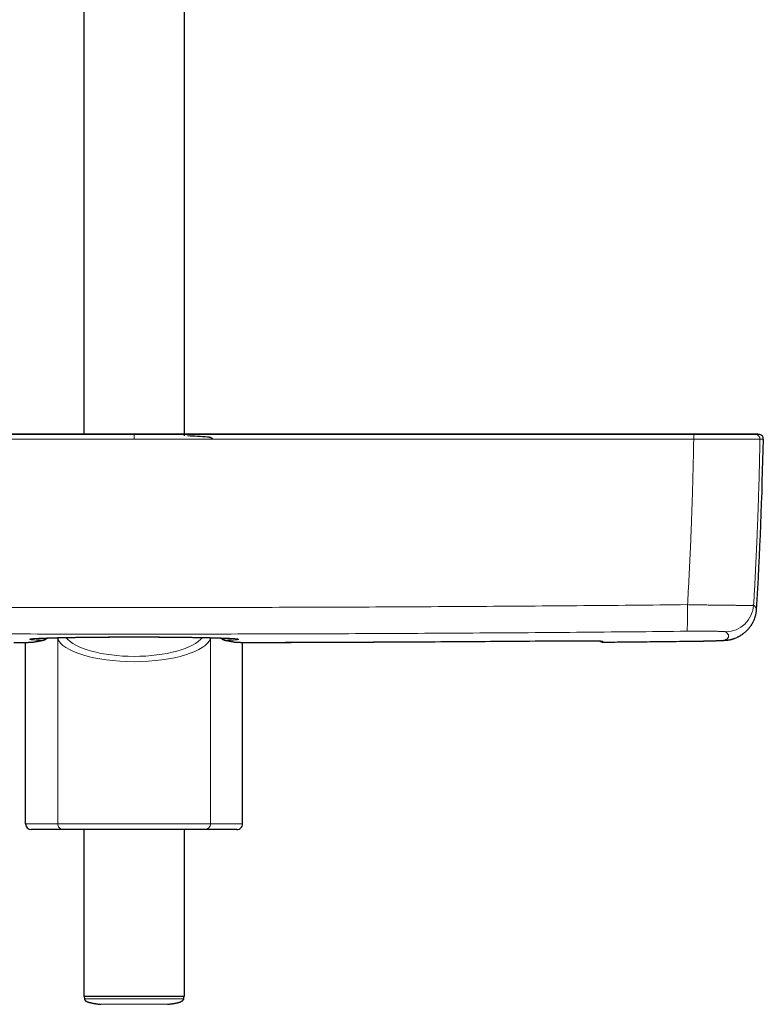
# Model space of a CAD drawing. Header units: millimetres. Extents: x 8 to 971, y 12 to 977.
# Tile 10 of 196: x 355 to 487, y 214 to 388. Entities that reach past the tile are written whole.
import ezdxf

# ---------------------------------------------------------------- set-up
doc = ezdxf.new("R2010")
doc.units = ezdxf.units.MM

msp = doc.modelspace()

# ---------------------------------------------------------------- linework, layer by layer
at = {"color": 7, "linetype": 'Continuous', "lineweight": 30}
for p, q in [((366.65, 574.81), (366.65, 314.32)), ((384.45, 314.32), (384.45, 574.81)), ((384.45, 314.01), (384.45, 314.22)), ((389.33, 313.6), (389.21, 313.61)), ((356.38, 245.48), (356.38, 277.54)), ((357.8, 277.59), (357.78, 277.59)), ((393.29, 277.59), (393.32, 277.59)), ((394.72, 245.48), (394.72, 277.54)), ((363.05, 244.48), (357.39, 244.48)), ((388.05, 244.48), (363.05, 244.48)), ((366.65, 244.48), (366.65, 214.98)), ((384.45, 214.98), (384.45, 244.48)), ((393.71, 244.48), (388.05, 244.48)), ((384.45, 214.98), (366.65, 214.98)), ((366.75, 214.98), (366.76, 214.59)), ((384.34, 214.59), (384.35, 214.98))]:
    msp.add_line(p, q, dxfattribs=at)
at = {"color": 252, "linetype": 'Continuous', "lineweight": 0}
for p, q in [((375.55, 314.32), (375.55, 314.23)), ((375.55, 313.43), (375.55, 314.03)), ((474.45, 313.43), (474.44, 313.43)), ((486.14, 313.43), (486.14, 313.43)), ((362.05, 278.27), (362.02, 278.36)), ((389.07, 278.36), (389.05, 278.27)), ((362.05, 245.48), (362.05, 278.27)), ((389.05, 245.48), (389.05, 278.27)), ((396.82, 277.53), (396.82, 277.53)), ((450.55, 277.82), (450.55, 277.82)), ((458.4, 277.58), (458.4, 277.58)), ((458.4, 277.58), (458.4, 277.58)), ((473.16, 277.74), (473.16, 277.73)), ((356.38, 245.48), (362.05, 245.48)), ((362.05, 245.48), (389.05, 245.48)), ((389.05, 245.48), (394.72, 245.48))]:
    msp.add_line(p, q, dxfattribs=at)
at = {"color": 252, "linetype": 'Continuous', "lineweight": 0, "flags": 128}
for points in [[(362.05, 278.27), (362.06, 278.35), (362.06, 278.36)], [(389.05, 278.27), (389.04, 278.35), (389.04, 278.36)], [(357.78, 277.59), (357.73, 277.58), (357.65, 277.58)], [(359.32, 277.89), (359.4, 277.9), (359.46, 277.91)], [(391.78, 277.89), (391.7, 277.9), (391.63, 277.91)], [(393.32, 277.59), (393.37, 277.58), (393.45, 277.58)]]:
    msp.add_lwpolyline(points, dxfattribs=at)
at = {"color": 7, "linetype": 'Continuous', "lineweight": 30, "flags": 128}
msp.add_lwpolyline([(482.24, 278.5), (482.26, 278.51), (482.27, 278.51)], dxfattribs=at)
at = {"color": 7, "linetype": 'Continuous', "lineweight": 30}
for centre, radius, start, end in [((384.98, 313.51), 0.5, 87.289, 90), ((375.55, 114.23), 200, 86.2752, 87.289), ((-213.14, 326.25), 700, 356.48295, 358.95106), ((485.94, 313.45), 0.8, 358.9516, 77.5863), ((458.39, 278.38), 0.8, 228.6089, 270.5273)]:
    msp.add_arc(centre, radius, start, end, dxfattribs=at)
at = {"color": 252, "linetype": 'Continuous', "lineweight": 0}
for centre, radius, start, end in [((461.49, 313.59), 12.95, 359.3297, 2.852), ((461.95, 313.58), 12.5, 359.3175, 2.9661), ((485.34, 313.45), 0.8, 358.938, 77.5295), ((485.34, 313.45), 0.8, 358.9401, 77.5301), ((420.66, 282.58), 52.71, 356.6535, 1.7618), ((480.03, 284.4), 5, 270.7248, 356.5007), ((479.93, 282.92), 4.99, 270.6262, 297.5336), ((458.39, 278.38), 0.8, 228.6393, 270.5248), ((458.4, 278.54), 0.802, 255.301, 270.5093), ((363.05, 245.48), 0.997, 179.8298, 269.8321), ((388.05, 245.48), 0.997, 270.1679, 0.1702)]:
    msp.add_arc(centre, radius, start, end, dxfattribs=at)
for centre, major_axis, ratio, start_param, end_param in [((375.55, 279.71), (12.58, 0), 0.369079, 3.428468, 5.996307), ((375.55, 278.77), (13.58, 0), 0.341894, 3.250238, 6.17454)]:
    msp.add_ellipse(centre, major_axis=major_axis, ratio=ratio, start_param=start_param, end_param=end_param, dxfattribs=at)
at = {"color": 7, "linetype": 'Continuous', "lineweight": 30}
for centre, start_param, end_param in [((357.39, 245.48), 0, 1.570796), ((393.71, 245.48), 1.570796, 3.141593)]:
    msp.add_ellipse(centre, major_axis=(-1.01, 0), ratio=0.994104, start_param=start_param, end_param=end_param, dxfattribs=at)
at = {"color": 252, "linetype": 'Continuous', "lineweight": 0}
for points, knots in [([(276.66, 313.43), (279.3, 313.43), (284.6, 313.43), (292.55, 313.43), (299.98, 313.43), (306.89, 313.43), (313.29, 313.43), (319.69, 313.43), (326.09, 313.43), (333.21, 313.43), (341.03, 313.43), (349.56, 313.43), (358.16, 313.43), (366.82, 313.43), (372.64, 313.43), (375.55, 313.43)], [0, 0, 0, 0, 0.080356, 0.160711, 0.241067, 0.305787, 0.370508, 0.435229, 0.49995, 0.56467, 0.650965, 0.737259, 0.823553, 0.911777, 1, 1, 1, 1]), ([(375.55, 314.23), (372.64, 314.23), (366.82, 314.23), (358.16, 314.23), (349.57, 314.23), (341.03, 314.23), (333.21, 314.23), (326.1, 314.23), (319.7, 314.23), (313.3, 314.23), (306.9, 314.23), (299.99, 314.23), (292.56, 314.23), (284.62, 314.23), (279.32, 314.23), (276.67, 314.23)], [0, 0, 0, 0, 0.088223, 0.176447, 0.262741, 0.349035, 0.43533, 0.50005, 0.564771, 0.629492, 0.694213, 0.758933, 0.839289, 0.919644, 1, 1, 1, 1]), ([(375.55, 314.03), (375.55, 314.06), (375.55, 314.12), (375.55, 314.17), (375.55, 314.21), (375.55, 314.22), (375.55, 314.23)], [0, 0, 0, 0, 0.294751, 0.597181, 0.797404, 1, 1, 1, 1]), ([(375.55, 314.23), (378.46, 314.23), (384.27, 314.23), (392.93, 314.23), (401.53, 314.23), (410.06, 314.23), (417.89, 314.23), (425, 314.23), (431.4, 314.23), (437.8, 314.23), (444.19, 314.23), (451.11, 314.23), (458.54, 314.23), (466.48, 314.23), (471.78, 314.23), (474.43, 314.23)], [0, 0, 0, 0, 0.088223, 0.176447, 0.262741, 0.349035, 0.43533, 0.50005, 0.564771, 0.629492, 0.694213, 0.758933, 0.839289, 0.919644, 1, 1, 1, 1]), ([(474.44, 313.43), (471.79, 313.43), (466.5, 313.43), (458.55, 313.43), (451.12, 313.43), (444.2, 313.43), (437.8, 313.43), (431.4, 313.43), (425, 313.43), (417.89, 313.43), (410.07, 313.43), (401.53, 313.43), (392.94, 313.43), (384.27, 313.43), (378.46, 313.43), (375.55, 313.43)], [0, 0, 0, 0, 0.080356, 0.160711, 0.241067, 0.305787, 0.370508, 0.435229, 0.49995, 0.56467, 0.650965, 0.737259, 0.823553, 0.911777, 1, 1, 1, 1]), ([(473.35, 284.2), (473.41, 285.29), (473.53, 287.47), (473.7, 290.75), (473.85, 294.03), (473.98, 297.11), (474.09, 300), (474.18, 302.68), (474.26, 305.37), (474.33, 308.06), (474.39, 310.75), (474.42, 312.54), (474.44, 313.43)], [0, 0, 0, 0, 0.112232, 0.224466, 0.336717, 0.448968, 0.540796, 0.632623, 0.72445, 0.8163, 0.908151, 1, 1, 1, 1]), ([(474.44, 314.23), (474.43, 314.25), (474.43, 314.29), (474.42, 314.32), (474.42, 314.32), (474.41, 314.32)], [0, 0, 0, 0, 0.347786, 0.697509, 1, 1, 1, 1]), ([(474.43, 314.23), (474.43, 314.23), (474.43, 314.23), (474.44, 314.23), (474.44, 314.23)], [0, 0, 0, 0, 0.993954, 1, 1, 1, 1]), ([(474.44, 314.23), (474.44, 314.23), (474.62, 314.23), (475, 314.23), (475.56, 314.23), (476.12, 314.23), (476.67, 314.23), (477.19, 314.23), (477.67, 314.23), (478.12, 314.23), (478.55, 314.23), (478.99, 314.23), (479.42, 314.23), (479.85, 314.23), (480.26, 314.23), (480.67, 314.23), (481.06, 314.23), (481.43, 314.23), (481.8, 314.23), (482.16, 314.23), (482.53, 314.23), (482.88, 314.23), (483.22, 314.23), (483.54, 314.23), (483.84, 314.23), (484.1, 314.23), (484.33, 314.23), (484.53, 314.23), (484.71, 314.23), (484.88, 314.23), (485.03, 314.23), (485.16, 314.23), (485.28, 314.23), (485.37, 314.23), (485.44, 314.23), (485.49, 314.23), (485.51, 314.23), (485.51, 314.23), (485.51, 314.23)], [0, 0, 0, 0, 0.000003, 0.032791, 0.065638, 0.098506, 0.131354, 0.164142, 0.191621, 0.219125, 0.246629, 0.274109, 0.302385, 0.330687, 0.358989, 0.387266, 0.415388, 0.443536, 0.471684, 0.499806, 0.531357, 0.56298, 0.59464, 0.626299, 0.657922, 0.689473, 0.716981, 0.744513, 0.772045, 0.799554, 0.82786, 0.856193, 0.884525, 0.912831, 0.941881, 0.970946, 0.999997, 1, 1, 1, 1]), ([(486.14, 313.43), (486.13, 313.43), (486.12, 313.43), (486.06, 313.43), (485.99, 313.43), (485.89, 313.43), (485.78, 313.43), (485.65, 313.43), (485.49, 313.43), (485.31, 313.43), (485.12, 313.43), (484.9, 313.43), (484.65, 313.43), (484.37, 313.43), (484.06, 313.43), (483.72, 313.43), (483.37, 313.43), (482.99, 313.43), (482.61, 313.43), (482.22, 313.43), (481.84, 313.43), (481.44, 313.43), (481.03, 313.43), (480.61, 313.43), (480.19, 313.43), (479.75, 313.43), (479.3, 313.43), (478.84, 313.43), (478.36, 313.43), (477.88, 313.43), (477.36, 313.43), (476.81, 313.43), (476.23, 313.43), (475.64, 313.43), (475.05, 313.43), (474.65, 313.43), (474.45, 313.43)], [0, 0, 0, 0, 0.029054, 0.058123, 0.087177, 0.114683, 0.142213, 0.169743, 0.19725, 0.225555, 0.253885, 0.282216, 0.310521, 0.342072, 0.373696, 0.405356, 0.437016, 0.46864, 0.500191, 0.528314, 0.556461, 0.584609, 0.612731, 0.640211, 0.667715, 0.695219, 0.722699, 0.750976, 0.779278, 0.80758, 0.835856, 0.868645, 0.901494, 0.934363, 0.967212, 1, 1, 1, 1]), ([(485.51, 314.23), (485.41, 314.25), (485.19, 314.29), (484.9, 314.32), (484.72, 314.32), (484.65, 314.32)], [0, 0, 0, 0, 0.377648, 0.757402, 1, 1, 1, 1]), ([(486.14, 313.43), (486.13, 312.54), (486.09, 310.75), (486.03, 308.06), (485.96, 305.37), (485.87, 302.68), (485.78, 300), (485.67, 297.1), (485.54, 294.01), (485.38, 290.7), (485.22, 287.4), (485.09, 285.2), (485.03, 284.1)], [0, 0, 0, 0, 0.0915132, 0.1830278, 0.2745414, 0.3660787, 0.457616, 0.5491526, 0.6618543, 0.7745574, 0.8872788, 1, 1, 1, 1]), ([(485.51, 314.23), (485.51, 314.23), (485.51, 314.23), (485.52, 314.23), (485.52, 314.23)], [0, 0, 0, 0, 0.005944, 1, 1, 1, 1]), ([(485.52, 314.23), (485.55, 314.23), (485.63, 314.23), (485.74, 314.23), (485.85, 314.23), (485.94, 314.23), (486.01, 314.23), (486.06, 314.23), (486.09, 314.23), (486.11, 314.23), (486.11, 314.23), (486.11, 314.23)], [0, 0, 0, 0, 0.081348, 0.205002, 0.328657, 0.452311, 0.575985, 0.69966, 0.823335, 0.916073, 1, 1, 1, 1]), ([(486.74, 313.43), (486.74, 313.43), (486.74, 313.43), (486.72, 313.43), (486.68, 313.43), (486.62, 313.43), (486.54, 313.43), (486.43, 313.43), (486.3, 313.43), (486.19, 313.43), (486.14, 313.43)], [0, 0, 0, 0, 0.08393, 0.176669, 0.313876, 0.451085, 0.588293, 0.725528, 0.862764, 1, 1, 1, 1]), ([(277.75, 284.2), (281.01, 284.16), (287.52, 284.1), (297.3, 284.01), (307.07, 283.94), (316.85, 283.87), (326.63, 283.82), (336.4, 283.77), (346.18, 283.74), (355.96, 283.71), (365.73, 283.7), (375.51, 283.69), (385.29, 283.7), (395.06, 283.71), (404.84, 283.74), (414.62, 283.77), (424.4, 283.82), (434.18, 283.87), (443.98, 283.94), (453.77, 284.01), (463.56, 284.1), (470.08, 284.16), (473.35, 284.2)], [0, 0, 0, 0, 0.04998, 0.099959, 0.149939, 0.199919, 0.249899, 0.299878, 0.349858, 0.399838, 0.449818, 0.499798, 0.549777, 0.599757, 0.649737, 0.699717, 0.749696, 0.799757, 0.849818, 0.899879, 0.949939, 1, 1, 1, 1]), ([(473.35, 284.2), (473.51, 284.19), (473.84, 284.19), (474.34, 284.18), (474.83, 284.17), (475.32, 284.16), (475.8, 284.16), (476.28, 284.15), (476.76, 284.14), (477.23, 284.13), (477.7, 284.13), (478.17, 284.12), (478.62, 284.12), (479.06, 284.11), (479.49, 284.11), (479.91, 284.1), (480.31, 284.1), (480.7, 284.09), (481.08, 284.09), (481.46, 284.09), (481.81, 284.08), (482.15, 284.08), (482.47, 284.08), (482.77, 284.08), (483.05, 284.07), (483.32, 284.07), (483.57, 284.07), (483.81, 284.07), (484.03, 284.07), (484.22, 284.07), (484.39, 284.08), (484.54, 284.08), (484.68, 284.08), (484.79, 284.08), (484.88, 284.08), (484.95, 284.09), (485, 284.09), (485.02, 284.09), (485.03, 284.1)], [0, 0, 0, 0, 0.02734, 0.054704, 0.082067, 0.109408, 0.136746, 0.164108, 0.19147, 0.218809, 0.246933, 0.275084, 0.303234, 0.331358, 0.358763, 0.386191, 0.41362, 0.441025, 0.469223, 0.497447, 0.52567, 0.553868, 0.581357, 0.60887, 0.636383, 0.663872, 0.69216, 0.720475, 0.748789, 0.777078, 0.804534, 0.832013, 0.859493, 0.886949, 0.915199, 0.943475, 0.97175, 1, 1, 1, 1]), ([(485.03, 284.1), (485.07, 284.06), (485.16, 283.98), (485.28, 283.87), (485.37, 283.76), (485.44, 283.66), (485.5, 283.55), (485.53, 283.45), (485.54, 283.37), (485.54, 283.32), (485.53, 283.31)], [0, 0, 0, 0, 0.134278, 0.268557, 0.402837, 0.537117, 0.671394, 0.805672, 0.939951, 1, 1, 1, 1]), ([(473.28, 279.5), (470.03, 279.47), (463.51, 279.4), (453.75, 279.32), (443.98, 279.24), (434.21, 279.18), (424.44, 279.12), (414.67, 279.08), (404.9, 279.04), (395.13, 279.02), (385.36, 279), (375.59, 279), (365.82, 279), (356.05, 279.02), (346.28, 279.04), (336.51, 279.08), (326.73, 279.12), (316.95, 279.18), (307.17, 279.24), (297.38, 279.32), (287.6, 279.4), (281.08, 279.47), (277.82, 279.5)], [0, 0, 0, 0, 0.0499796, 0.0999595, 0.1499395, 0.1999193, 0.2498989, 0.2998786, 0.3498584, 0.3998384, 0.4498183, 0.4997979, 0.5497775, 0.5997574, 0.6497373, 0.6997172, 0.7496968, 0.7997573, 0.849818, 0.8998788, 0.9499395, 1, 1, 1, 1]), ([(359.32, 277.89), (359.22, 277.9), (359.04, 277.9), (358.77, 277.92), (358.53, 277.93), (358.3, 277.94), (358.09, 277.96), (357.9, 277.97), (357.73, 277.98), (357.57, 278), (357.44, 278.01), (357.33, 278.02), (357.24, 278.04), (357.17, 278.05), (357.12, 278.06), (357.1, 278.08), (357.09, 278.09), (357.11, 278.11), (357.14, 278.12), (357.2, 278.13), (357.28, 278.15), (357.38, 278.16), (357.5, 278.17), (357.64, 278.19), (357.8, 278.2), (357.98, 278.21), (358.18, 278.23), (358.4, 278.24), (358.64, 278.25), (358.9, 278.27), (359.18, 278.28), (359.48, 278.29), (359.8, 278.3), (360.13, 278.31), (360.48, 278.33), (360.84, 278.34), (361.22, 278.35), (361.62, 278.36), (362.04, 278.37), (362.48, 278.38), (362.93, 278.39), (363.4, 278.4), (363.88, 278.41), (364.39, 278.42), (364.91, 278.42), (365.45, 278.43), (366, 278.44), (366.56, 278.45), (367.15, 278.45), (367.75, 278.46), (368.36, 278.47), (368.98, 278.47), (369.64, 278.48), (370.32, 278.48), (371.04, 278.49), (371.77, 278.49), (372.46, 278.49), (373.11, 278.5), (373.71, 278.5), (374.32, 278.5), (374.94, 278.5), (375.41, 278.5), (375.87, 278.5), (376.34, 278.5), (376.96, 278.5), (377.57, 278.5), (378.18, 278.49), (378.79, 278.49), (379.4, 278.49), (380.02, 278.49), (380.63, 278.48), (381.23, 278.48), (381.82, 278.47), (382.4, 278.47), (382.97, 278.46), (383.52, 278.46), (384.07, 278.45), (384.62, 278.45), (385.16, 278.44), (385.69, 278.43), (386.21, 278.42), (386.72, 278.42), (387.21, 278.41), (387.68, 278.4), (388.14, 278.39), (388.58, 278.38), (389.01, 278.37), (389.43, 278.36), (389.83, 278.35), (390.22, 278.34), (390.6, 278.33), (390.95, 278.31), (391.29, 278.3), (391.6, 278.29), (391.9, 278.28), (392.17, 278.27), (392.43, 278.25), (392.67, 278.24), (392.9, 278.23), (393.1, 278.22), (393.29, 278.2), (393.45, 278.19), (393.59, 278.17), (393.71, 278.16), (393.81, 278.15), (393.89, 278.13), (393.95, 278.12), (393.99, 278.11), (394, 278.09), (394, 278.08), (393.98, 278.06), (393.93, 278.05), (393.86, 278.04), (393.76, 278.02), (393.64, 278.01), (393.5, 277.99), (393.33, 277.98), (393.14, 277.96), (392.92, 277.95), (392.67, 277.93), (392.4, 277.92), (392.1, 277.91), (391.89, 277.9), (391.78, 277.89)], [0, 0, 0, 0, 0.007868, 0.01591, 0.023958, 0.032009, 0.040057, 0.048099, 0.056374, 0.064656, 0.072941, 0.081223, 0.089498, 0.097541, 0.105591, 0.113643, 0.121693, 0.129737, 0.138013, 0.146297, 0.154584, 0.162868, 0.171144, 0.179188, 0.187239, 0.195291, 0.203342, 0.211385, 0.219663, 0.227947, 0.236234, 0.244519, 0.252796, 0.260839, 0.268889, 0.27694, 0.28499, 0.293033, 0.30131, 0.309593, 0.31788, 0.326164, 0.33444, 0.34293, 0.351427, 0.359927, 0.368424, 0.376914, 0.38568, 0.394455, 0.403232, 0.412007, 0.420773, 0.430539, 0.440312, 0.450086, 0.459851, 0.467877, 0.475908, 0.483943, 0.491975, 0.5, 0.502379, 0.510417, 0.518461, 0.526508, 0.534553, 0.542591, 0.550863, 0.559141, 0.567422, 0.575701, 0.583972, 0.592007, 0.600048, 0.608092, 0.616133, 0.624168, 0.632436, 0.640711, 0.648988, 0.657263, 0.665531, 0.673573, 0.681621, 0.689672, 0.69772, 0.705762, 0.714037, 0.722319, 0.730604, 0.738887, 0.747162, 0.755203, 0.763252, 0.771302, 0.779351, 0.787392, 0.795667, 0.80395, 0.812234, 0.820517, 0.828792, 0.836835, 0.844884, 0.852936, 0.860986, 0.869029, 0.877305, 0.885589, 0.893875, 0.902158, 0.910435, 0.919231, 0.928036, 0.936843, 0.945648, 0.954444, 0.963549, 0.972663, 0.981781, 0.990895, 1, 1, 1, 1]), ([(360.02, 278.3), (360.01, 278.3), (359.95, 278.23), (359.84, 278.14), (359.69, 278.04), (359.57, 277.97), (359.44, 277.92), (359.36, 277.9), (359.32, 277.89)], [0, 0, 0, 0, 0.034174, 0.274632, 0.455959, 0.637367, 0.818733, 1, 1, 1, 1]), ([(391.08, 278.3), (391.09, 278.3), (391.15, 278.23), (391.26, 278.14), (391.4, 278.04), (391.53, 277.97), (391.66, 277.92), (391.74, 277.9), (391.78, 277.89)], [0, 0, 0, 0, 0.034175, 0.274633, 0.45596, 0.637368, 0.818733, 1, 1, 1, 1]), ([(480.1, 279.4), (480.09, 279.4), (480.08, 279.41), (480.03, 279.42), (479.96, 279.43), (479.87, 279.44), (479.76, 279.45), (479.63, 279.45), (479.48, 279.46), (479.31, 279.47), (479.11, 279.47), (478.9, 279.48), (478.67, 279.49), (478.43, 279.49), (478.16, 279.5), (477.88, 279.5), (477.59, 279.5), (477.28, 279.51), (476.96, 279.51), (476.63, 279.51), (476.28, 279.51), (475.93, 279.51), (475.56, 279.51), (475.19, 279.51), (474.82, 279.51), (474.44, 279.51), (474.05, 279.51), (473.67, 279.5), (473.41, 279.5), (473.28, 279.5)], [0, 0, 0, 0, 0.0370886, 0.0742944, 0.1115587, 0.1488232, 0.1860277, 0.2231153, 0.2602108, 0.2974241, 0.3346969, 0.3719693, 0.4091813, 0.4462762, 0.4832393, 0.5203196, 0.557459, 0.5945982, 0.6316781, 0.668641, 0.7055263, 0.742527, 0.7795876, 0.8166477, 0.8536488, 0.8905344, 0.9270133, 0.9635208, 1, 1, 1, 1]), ([(479.99, 277.93), (480.04, 277.96), (480.14, 278.02), (480.27, 278.1), (480.37, 278.19), (480.46, 278.28), (480.53, 278.37), (480.57, 278.46), (480.6, 278.56), (480.61, 278.66), (480.6, 278.76), (480.56, 278.86), (480.51, 278.96), (480.44, 279.07), (480.35, 279.18), (480.23, 279.29), (480.14, 279.36), (480.1, 279.4)], [0, 0, 0, 0, 0.066621, 0.133243, 0.199866, 0.266488, 0.333109, 0.399731, 0.466353, 0.532975, 0.599597, 0.666219, 0.732974, 0.799731, 0.866488, 0.933244, 1, 1, 1, 1]), ([(357.65, 277.58), (357.64, 277.58), (357.62, 277.57), (357.55, 277.57), (357.46, 277.56), (357.35, 277.56), (357.22, 277.55), (357.07, 277.55), (356.9, 277.55), (356.71, 277.54), (356.5, 277.54), (356.27, 277.54), (356.03, 277.53), (355.78, 277.53), (355.52, 277.53), (355.26, 277.53), (354.99, 277.53), (354.73, 277.53), (354.5, 277.53), (354.35, 277.53), (354.28, 277.53)], [0, 0, 0, 0, 0.057176, 0.114554, 0.171935, 0.229114, 0.286297, 0.343683, 0.401079, 0.458274, 0.515781, 0.573506, 0.631248, 0.688778, 0.744974, 0.801351, 0.85772, 0.913904, 0.956953, 1, 1, 1, 1]), ([(359.32, 277.89), (359.18, 277.87), (358.91, 277.82), (358.5, 277.74), (358.08, 277.66), (357.79, 277.61), (357.65, 277.58)], [0, 0, 0, 0, 0.22788, 0.455764, 0.727879, 1, 1, 1, 1]), ([(391.78, 277.89), (391.91, 277.87), (392.18, 277.82), (392.6, 277.74), (393.02, 277.66), (393.3, 277.61), (393.45, 277.58)], [0, 0, 0, 0, 0.22788, 0.455764, 0.727879, 1, 1, 1, 1]), ([(393.45, 277.58), (393.46, 277.58), (393.48, 277.57), (393.55, 277.57), (393.63, 277.56), (393.74, 277.56), (393.88, 277.55), (394.03, 277.55), (394.2, 277.55), (394.39, 277.54), (394.6, 277.54), (394.82, 277.54), (395.07, 277.53), (395.32, 277.53), (395.57, 277.53), (395.84, 277.53), (396.11, 277.53), (396.37, 277.53), (396.6, 277.53), (396.74, 277.53), (396.82, 277.53)], [0, 0, 0, 0, 0.057176, 0.114554, 0.171935, 0.229114, 0.286297, 0.343683, 0.401079, 0.458274, 0.515781, 0.573506, 0.631248, 0.688778, 0.744974, 0.801351, 0.85772, 0.913904, 0.956953, 1, 1, 1, 1]), ([(396.82, 277.53), (400.44, 277.54), (407.68, 277.56), (419.19, 277.61), (431.35, 277.67), (442.01, 277.75), (448.42, 277.8), (450.55, 277.82)], [0, 0, 0, 0, 0.202212, 0.404423, 0.642654, 0.880885, 1, 1, 1, 1]), ([(450.55, 277.82), (450.69, 277.82), (450.98, 277.82), (451.42, 277.82), (451.85, 277.83), (452.28, 277.83), (452.71, 277.83), (453.13, 277.83), (453.54, 277.83), (453.95, 277.83), (454.34, 277.83), (454.72, 277.83), (455.09, 277.83), (455.44, 277.83), (455.78, 277.82), (456.1, 277.82), (456.4, 277.82), (456.69, 277.81), (456.95, 277.81), (457.2, 277.8), (457.42, 277.8), (457.63, 277.79), (457.81, 277.79), (457.97, 277.78), (458.1, 277.77), (458.21, 277.77), (458.3, 277.76), (458.36, 277.75), (458.4, 277.75), (458.4, 277.74), (458.4, 277.74)], [0, 0, 0, 0, 0.035307, 0.070669, 0.10603, 0.141336, 0.17701, 0.212797, 0.24864, 0.284485, 0.320272, 0.355946, 0.391638, 0.427443, 0.463305, 0.499167, 0.534972, 0.570664, 0.606337, 0.642123, 0.677966, 0.713809, 0.749595, 0.785269, 0.820963, 0.85677, 0.892634, 0.928498, 0.964306, 1, 1, 1, 1]), ([(458.4, 277.58), (460.86, 277.61), (465.78, 277.65), (470.7, 277.71), (473.16, 277.74)], [0, 0, 0, 0, 0.499999, 1, 1, 1, 1]), ([(458.4, 277.74), (458.4, 277.72), (458.4, 277.68), (458.4, 277.63), (458.4, 277.6), (458.4, 277.58)], [0, 0, 0, 0, 0.367479, 0.734957, 1, 1, 1, 1]), ([(473.16, 277.74), (473.29, 277.74), (473.55, 277.74), (473.94, 277.75), (474.33, 277.75), (474.72, 277.76), (475.1, 277.76), (475.47, 277.77), (475.84, 277.78), (476.19, 277.78), (476.54, 277.79), (476.87, 277.8), (477.2, 277.8), (477.5, 277.81), (477.8, 277.82), (478.08, 277.83), (478.34, 277.84), (478.59, 277.84), (478.81, 277.85), (479.02, 277.86), (479.21, 277.87), (479.38, 277.88), (479.54, 277.89), (479.67, 277.89), (479.77, 277.9), (479.86, 277.91), (479.93, 277.92), (479.97, 277.92), (479.98, 277.93), (479.99, 277.93)], [0, 0, 0, 0, 0.037178, 0.074473, 0.111828, 0.149182, 0.186477, 0.223654, 0.260836, 0.298136, 0.335496, 0.372856, 0.410155, 0.447337, 0.484431, 0.521642, 0.558914, 0.596185, 0.633396, 0.67049, 0.707505, 0.744638, 0.78183, 0.819023, 0.856155, 0.893171, 0.928772, 0.964399, 1, 1, 1, 1]), ([(366.76, 214.59), (366.76, 214.59), (366.71, 214.59), (366.9, 214.59), (367.37, 214.59), (368.2, 214.59), (369.3, 214.59), (370.64, 214.59), (372.17, 214.59), (373.83, 214.59), (375.55, 214.59), (377.28, 214.59), (378.94, 214.59), (380.46, 214.59), (381.8, 214.59), (382.9, 214.59), (383.72, 214.59), (384.24, 214.59), (384.3, 214.59), (384.33, 214.59)], [0, 0, 0, 0, 0.000126, 0.062626, 0.125126, 0.187626, 0.250126, 0.312626, 0.375126, 0.437626, 0.500126, 0.562626, 0.625126, 0.687626, 0.750126, 0.812626, 0.875126, 0.937626, 1, 1, 1, 1]), ([(381.45, 213.6), (381.44, 213.6), (381.42, 213.6), (381.27, 213.6), (381.02, 213.6), (380.68, 213.6), (380.25, 213.6), (379.74, 213.6), (379.15, 213.6), (378.51, 213.6), (377.82, 213.6), (377.08, 213.6), (376.32, 213.6), (375.55, 213.6), (374.78, 213.6), (374.02, 213.6), (373.29, 213.6), (372.59, 213.6), (371.95, 213.6), (371.36, 213.6), (370.85, 213.6), (370.42, 213.6), (370.08, 213.6), (369.83, 213.6), (369.69, 213.6), (369.63, 213.6), (369.65, 213.6), (369.65, 213.6)], [0, 0, 0, 0, 0.041586, 0.083253, 0.124921, 0.166588, 0.208256, 0.249923, 0.291591, 0.333258, 0.374926, 0.416593, 0.458261, 0.499928, 0.541596, 0.583263, 0.62493, 0.666598, 0.708265, 0.749933, 0.7916, 0.833268, 0.874935, 0.916603, 0.95827, 0.999938, 1, 1, 1, 1])]:
    msp.add_open_spline(points, degree=3, knots=knots, dxfattribs=at)
at = {"color": 7, "linetype": 'Continuous', "lineweight": 30}
for points, knots in [([(375.55, 314.32), (375.05, 314.32), (374.06, 314.32), (372.59, 314.32), (371.14, 314.32), (369.72, 314.32), (368.31, 314.32), (366.94, 314.32), (365.58, 314.32), (364.23, 314.32), (362.88, 314.32), (361.54, 314.32), (360.22, 314.32), (358.93, 314.32), (357.66, 314.32), (356.42, 314.32), (355.21, 314.32), (354.02, 314.32), (352.86, 314.32), (351.72, 314.32), (350.61, 314.32), (349.55, 314.32), (348.53, 314.32), (347.55, 314.32), (346.6, 314.32), (345.67, 314.32), (344.74, 314.32), (343.82, 314.32), (342.91, 314.32), (342.03, 314.32), (341.17, 314.32), (340.33, 314.32), (339.54, 314.32), (338.79, 314.32), (338.07, 314.32), (337.38, 314.32), (336.71, 314.32), (336.1, 314.32), (335.54, 314.32), (335.03, 314.32), (334.54, 314.32), (334.07, 314.32), (333.61, 314.32), (333.12, 314.32), (332.6, 314.32), (332.02, 314.32), (331.42, 314.32), (330.8, 314.32), (330.14, 314.32), (329.45, 314.32), (328.75, 314.32), (328.01, 314.32), (327.26, 314.32), (326.48, 314.32), (325.67, 314.32), (324.83, 314.32), (323.95, 314.32), (323.03, 314.32), (322.09, 314.32), (321.12, 314.32), (320.12, 314.32), (319.1, 314.32), (318.05, 314.32), (316.98, 314.32), (315.88, 314.32), (314.76, 314.32), (313.61, 314.32), (312.45, 314.32), (311.3, 314.32), (310.14, 314.32), (308.96, 314.32), (307.76, 314.32), (306.5, 314.32), (305.2, 314.32), (303.85, 314.32), (302.47, 314.32), (301.07, 314.32), (299.64, 314.32), (298.22, 314.32), (296.79, 314.32), (295.37, 314.32), (293.93, 314.32), (292.47, 314.32), (290.98, 314.32), (289.47, 314.32), (287.94, 314.32), (286.38, 314.32), (284.8, 314.32), (283.21, 314.32), (281.6, 314.32), (279.98, 314.32), (278.34, 314.32), (277.24, 314.32), (276.68, 314.32)], [0, 0, 0, 0, 0.0151264, 0.0300147, 0.044665, 0.0590772, 0.0732513, 0.0871874, 0.1008854, 0.1143455, 0.1281911, 0.1417756, 0.1550988, 0.1681607, 0.1809615, 0.1935011, 0.2057794, 0.2177965, 0.2295524, 0.2410472, 0.2522807, 0.263253, 0.2733591, 0.283233, 0.2928748, 0.3022843, 0.3114617, 0.3209415, 0.3301602, 0.3391176, 0.347814, 0.3562491, 0.364423, 0.3718907, 0.3791262, 0.3861295, 0.3929006, 0.3994396, 0.4047114, 0.4098219, 0.4147712, 0.4195593, 0.4241862, 0.4287604, 0.4343531, 0.4401707, 0.4462131, 0.4524805, 0.4591762, 0.4661109, 0.4732846, 0.4806972, 0.4883487, 0.4962392, 0.5043687, 0.512737, 0.5217602, 0.5310456, 0.5405933, 0.5504032, 0.5604754, 0.5708098, 0.5814065, 0.5922654, 0.6033866, 0.61477, 0.6264157, 0.6383237, 0.6497914, 0.6614923, 0.6734262, 0.6855934, 0.6979938, 0.7114004, 0.7250693, 0.7390006, 0.7531941, 0.7676499, 0.782368, 0.7964853, 0.8108358, 0.8254195, 0.8402364, 0.8552865, 0.8705699, 0.8860864, 0.9018361, 0.9178191, 0.9340353, 0.950189, 0.9665676, 0.9831713, 1, 1, 1, 1]), ([(474.42, 314.32), (473.92, 314.32), (472.93, 314.32), (471.46, 314.32), (470.01, 314.32), (468.58, 314.32), (467.18, 314.32), (465.8, 314.32), (464.45, 314.32), (463.1, 314.32), (461.75, 314.32), (460.41, 314.32), (459.09, 314.32), (457.8, 314.32), (456.54, 314.32), (455.3, 314.32), (454.08, 314.32), (452.89, 314.32), (451.73, 314.32), (450.6, 314.32), (449.48, 314.32), (448.42, 314.32), (447.4, 314.32), (446.42, 314.32), (445.47, 314.32), (444.54, 314.32), (443.62, 314.32), (442.7, 314.32), (441.79, 314.32), (440.9, 314.32), (440.04, 314.32), (439.21, 314.32), (438.41, 314.32), (437.66, 314.32), (436.94, 314.32), (436.25, 314.32), (435.58, 314.32), (434.97, 314.32), (434.41, 314.32), (433.91, 314.32), (433.42, 314.32), (432.94, 314.32), (432.48, 314.32), (432, 314.32), (431.47, 314.32), (430.89, 314.32), (430.3, 314.32), (429.67, 314.32), (429.01, 314.32), (428.33, 314.32), (427.62, 314.32), (426.89, 314.32), (426.13, 314.32), (425.35, 314.32), (424.55, 314.32), (423.7, 314.32), (422.83, 314.32), (421.91, 314.32), (420.96, 314.32), (419.99, 314.32), (419, 314.32), (417.98, 314.32), (416.93, 314.32), (415.85, 314.32), (414.76, 314.32), (413.63, 314.32), (412.48, 314.32), (411.32, 314.32), (410.17, 314.32), (409.01, 314.32), (407.83, 314.32), (406.63, 314.32), (405.38, 314.32), (404.08, 314.32), (402.72, 314.32), (401.35, 314.32), (399.94, 314.32), (398.51, 314.32), (397.09, 314.32), (395.66, 314.32), (394.24, 314.32), (392.8, 314.32), (391.34, 314.32), (389.85, 314.32), (388.34, 314.32), (386.8, 314.32), (385.25, 314.32), (383.67, 314.32), (382.07, 314.32), (380.47, 314.32), (378.85, 314.32), (377.21, 314.32), (376.1, 314.32), (375.55, 314.32)], [0, 0, 0, 0, 0.015126, 0.030015, 0.044665, 0.059077, 0.073251, 0.087187, 0.100885, 0.114345, 0.128191, 0.141776, 0.155099, 0.168161, 0.180962, 0.193501, 0.205779, 0.217797, 0.229552, 0.241047, 0.252281, 0.263253, 0.273359, 0.283233, 0.292875, 0.302284, 0.311462, 0.320942, 0.33016, 0.339118, 0.347814, 0.356249, 0.364423, 0.371891, 0.379126, 0.38613, 0.392901, 0.39944, 0.404711, 0.409822, 0.414771, 0.419559, 0.424186, 0.42876, 0.434353, 0.440171, 0.446213, 0.45248, 0.459176, 0.466111, 0.473285, 0.480697, 0.488349, 0.496239, 0.504369, 0.512737, 0.52176, 0.531046, 0.540593, 0.550403, 0.560475, 0.57081, 0.581406, 0.592265, 0.603387, 0.61477, 0.626416, 0.638324, 0.649791, 0.661492, 0.673426, 0.685593, 0.697994, 0.7114, 0.725069, 0.739001, 0.753194, 0.76765, 0.782368, 0.796485, 0.810836, 0.82542, 0.840236, 0.855287, 0.87057, 0.886086, 0.901836, 0.917819, 0.934035, 0.950189, 0.966568, 0.983171, 1, 1, 1, 1]), ([(389.49, 313.42), (389.47, 313.44), (389.43, 313.47), (389.35, 313.53), (389.26, 313.58), (389.17, 313.63), (389.08, 313.68), (388.98, 313.72), (388.88, 313.75), (388.78, 313.78), (388.68, 313.8), (388.6, 313.81), (388.55, 313.81), (388.54, 313.81)], [0, 0, 0, 0, 0.0864073, 0.1902443, 0.3003696, 0.4052304, 0.5056582, 0.6025445, 0.6966439, 0.788592, 0.8789299, 0.9681147, 1, 1, 1, 1]), ([(484.65, 314.32), (484.65, 314.32), (484.63, 314.32), (484.58, 314.32), (484.5, 314.32), (484.41, 314.32), (484.29, 314.32), (484.14, 314.32), (483.97, 314.32), (483.79, 314.32), (483.59, 314.32), (483.39, 314.32), (483.17, 314.32), (482.93, 314.32), (482.68, 314.32), (482.41, 314.32), (482.14, 314.32), (481.85, 314.32), (481.54, 314.32), (481.22, 314.32), (480.89, 314.32), (480.54, 314.32), (480.18, 314.32), (479.81, 314.32), (479.44, 314.32), (479.06, 314.32), (478.67, 314.32), (478.27, 314.32), (477.86, 314.32), (477.44, 314.32), (477.01, 314.32), (476.58, 314.32), (476.15, 314.32), (475.72, 314.32), (475.29, 314.32), (474.86, 314.32), (474.56, 314.32), (474.42, 314.32)], [0, 0, 0, 0, 0.032212, 0.063749, 0.094816, 0.125624, 0.156384, 0.187308, 0.218605, 0.250476, 0.278868, 0.306642, 0.334317, 0.362415, 0.391079, 0.418426, 0.445315, 0.472366, 0.500198, 0.528649, 0.556459, 0.584138, 0.612198, 0.640789, 0.668098, 0.694994, 0.722095, 0.750022, 0.778534, 0.806312, 0.833916, 0.861903, 0.890461, 0.91778, 0.944728, 0.971927, 1, 1, 1, 1]), ([(485.04, 314.32), (485.04, 314.32), (485.04, 314.32), (485.03, 314.32), (485.03, 314.32), (485.02, 314.32), (485.01, 314.32), (485, 314.32), (484.99, 314.32), (484.98, 314.32), (484.97, 314.32), (484.95, 314.32), (484.94, 314.32), (484.92, 314.32), (484.91, 314.32), (484.89, 314.32), (484.87, 314.32), (484.85, 314.32), (484.82, 314.32), (484.8, 314.32), (484.78, 314.32), (484.75, 314.32), (484.72, 314.32), (484.69, 314.32), (484.66, 314.32), (484.64, 314.32), (484.63, 314.32)], [0, 0, 0, 0, 0.000158, 0.02182, 0.04492, 0.069007, 0.094481, 0.121341, 0.149588, 0.185023, 0.222424, 0.26179, 0.303122, 0.346419, 0.391681, 0.438909, 0.488103, 0.539262, 0.592388, 0.647479, 0.704535, 0.760133, 0.817478, 0.87657, 0.937411, 1, 1, 1, 1]), ([(485.23, 314.32), (485.23, 314.32), (485.23, 314.32), (485.23, 314.32), (485.23, 314.32), (485.23, 314.32), (485.22, 314.32), (485.22, 314.32), (485.21, 314.32), (485.21, 314.32), (485.2, 314.32), (485.19, 314.32), (485.18, 314.32), (485.18, 314.32), (485.17, 314.32), (485.16, 314.32), (485.15, 314.32), (485.14, 314.32), (485.13, 314.32), (485.12, 314.32), (485.11, 314.32), (485.1, 314.32), (485.1, 314.32), (485.09, 314.32), (485.08, 314.32), (485.07, 314.32), (485.07, 314.32), (485.06, 314.32), (485.05, 314.32), (485.05, 314.32), (485.04, 314.32), (485.03, 314.32), (485.02, 314.32), (485.02, 314.32), (485.01, 314.32), (485, 314.32), (484.98, 314.32), (484.97, 314.32), (484.95, 314.32), (484.94, 314.32), (484.92, 314.32), (484.9, 314.32), (484.88, 314.32), (484.86, 314.32), (484.84, 314.32), (484.82, 314.32), (484.79, 314.32), (484.77, 314.32), (484.74, 314.32), (484.71, 314.32), (484.68, 314.32), (484.66, 314.32), (484.65, 314.32)], [0, 0, 0, 0, 0.024274, 0.054689, 0.084313, 0.113144, 0.141185, 0.168434, 0.194891, 0.221759, 0.247758, 0.272889, 0.297151, 0.320544, 0.343068, 0.364724, 0.38551, 0.405428, 0.424477, 0.442658, 0.459969, 0.475496, 0.49025, 0.504232, 0.517441, 0.529878, 0.540492, 0.55047, 0.559827, 0.569364, 0.579533, 0.590138, 0.601352, 0.613177, 0.625613, 0.641213, 0.657678, 0.675009, 0.693205, 0.712266, 0.732192, 0.752984, 0.774641, 0.797164, 0.820552, 0.844805, 0.869924, 0.8944, 0.919646, 0.945661, 0.972446, 1, 1, 1, 1]), ([(485.24, 314.32), (485.24, 314.32), (485.24, 314.32), (485.23, 314.32), (485.23, 314.32), (485.23, 314.32), (485.23, 314.32), (485.22, 314.32), (485.22, 314.32), (485.21, 314.32), (485.2, 314.32), (485.19, 314.32), (485.19, 314.32), (485.18, 314.32), (485.17, 314.32), (485.16, 314.32), (485.15, 314.32), (485.14, 314.32), (485.13, 314.32), (485.13, 314.32), (485.13, 314.32)], [0, 0, 0, 0, 0.038192, 0.109737, 0.179468, 0.247384, 0.313486, 0.377772, 0.440244, 0.500901, 0.5625, 0.622107, 0.679722, 0.735346, 0.788978, 0.840618, 0.890266, 0.937923, 0.983587, 1, 1, 1, 1]), ([(486.11, 314.23), (486.06, 314.24), (485.95, 314.26), (485.8, 314.29), (485.68, 314.3), (485.58, 314.31), (485.51, 314.32), (485.48, 314.32), (485.47, 314.32), (485.46, 314.32), (485.44, 314.32), (485.42, 314.32), (485.39, 314.32), (485.36, 314.32), (485.32, 314.32), (485.28, 314.32), (485.25, 314.32), (485.23, 314.32)], [0, 0, 0, 0, 0.129047, 0.246497, 0.343742, 0.420803, 0.478008, 0.489422, 0.495767, 0.503313, 0.522665, 0.548317, 0.603212, 0.675641, 0.765842, 0.873938, 1, 1, 1, 1]), ([(482.27, 278.51), (482.31, 278.54), (482.41, 278.58), (482.55, 278.66), (482.69, 278.75), (482.83, 278.84), (482.97, 278.93), (483.11, 279.03), (483.24, 279.13), (483.38, 279.23), (483.5, 279.34), (483.63, 279.45), (483.75, 279.56), (483.87, 279.67), (483.99, 279.79), (484.1, 279.92), (484.21, 280.04), (484.32, 280.18), (484.43, 280.31), (484.53, 280.45), (484.63, 280.59), (484.72, 280.74), (484.81, 280.89), (484.9, 281.05), (484.98, 281.21), (485.06, 281.38), (485.13, 281.55), (485.2, 281.72), (485.26, 281.9), (485.32, 282.08), (485.37, 282.26), (485.42, 282.45), (485.46, 282.64), (485.49, 282.83), (485.51, 283.02), (485.53, 283.18), (485.53, 283.28), (485.54, 283.31)], [0, 0, 0, 0, 0.042484, 0.083714, 0.123024, 0.164688, 0.204382, 0.242253, 0.278493, 0.313272, 0.346736, 0.379015, 0.410222, 0.440462, 0.469828, 0.498402, 0.526263, 0.553481, 0.58012, 0.606241, 0.631899, 0.657146, 0.68203, 0.706595, 0.730884, 0.754934, 0.77878, 0.802455, 0.825988, 0.849405, 0.872729, 0.89598, 0.919175, 0.942329, 0.965455, 0.988564, 1, 1, 1, 1]), ([(358.24, 278.21), (358.24, 278.21), (358.24, 278.21), (358.25, 278.21), (358.26, 278.21), (358.28, 278.21), (358.31, 278.22), (358.35, 278.22), (358.39, 278.22), (358.44, 278.23), (358.5, 278.23), (358.57, 278.24), (358.64, 278.24), (358.73, 278.24), (358.82, 278.25), (358.92, 278.26), (359.02, 278.26), (359.14, 278.27), (359.26, 278.27), (359.39, 278.28), (359.53, 278.28), (359.67, 278.29), (359.82, 278.3), (359.98, 278.3), (360.15, 278.31), (360.32, 278.31), (360.51, 278.32), (360.69, 278.33), (360.89, 278.33), (361.09, 278.34), (361.29, 278.34), (361.5, 278.35), (361.71, 278.36), (361.94, 278.36), (362.16, 278.37), (362.39, 278.37), (362.63, 278.38), (362.87, 278.38), (363.12, 278.39), (363.38, 278.39), (363.64, 278.4), (363.9, 278.4), (364.17, 278.41), (364.45, 278.41), (364.73, 278.42), (365.01, 278.42), (365.29, 278.43), (365.58, 278.43), (365.88, 278.44), (366.17, 278.44), (366.47, 278.44), (366.77, 278.45), (367.08, 278.45), (367.39, 278.45), (367.7, 278.46), (368.02, 278.46), (368.34, 278.46), (368.66, 278.47), (368.99, 278.47), (369.32, 278.47), (369.66, 278.48), (369.99, 278.48), (370.33, 278.48), (370.67, 278.48), (371.01, 278.48), (371.35, 278.49), (371.69, 278.49), (372.04, 278.49), (372.38, 278.49), (372.72, 278.49), (373.07, 278.49), (373.42, 278.49), (373.77, 278.49), (374.12, 278.5), (374.47, 278.5), (374.82, 278.5), (375.17, 278.5), (375.53, 278.5), (375.88, 278.5), (376.24, 278.5), (376.59, 278.5), (376.94, 278.5), (377.29, 278.49), (377.64, 278.49), (377.99, 278.49), (378.34, 278.49), (378.68, 278.49), (379.03, 278.49), (379.37, 278.49), (379.71, 278.49), (380.05, 278.48), (380.39, 278.48), (380.73, 278.48), (381.07, 278.48), (381.4, 278.48), (381.74, 278.47), (382.07, 278.47), (382.4, 278.47), (382.72, 278.46), (383.04, 278.46), (383.36, 278.46), (383.67, 278.45), (383.99, 278.45), (384.29, 278.45), (384.6, 278.44), (384.9, 278.44), (385.19, 278.44), (385.49, 278.43), (385.78, 278.43), (386.06, 278.42), (386.34, 278.42), (386.62, 278.41), (386.9, 278.41), (387.17, 278.4), (387.44, 278.4), (387.7, 278.39), (387.95, 278.39), (388.2, 278.38), (388.45, 278.38), (388.69, 278.37), (388.92, 278.37), (389.15, 278.36), (389.37, 278.36), (389.58, 278.35), (389.8, 278.34), (390, 278.34), (390.2, 278.33), (390.39, 278.33), (390.58, 278.32), (390.76, 278.31), (390.94, 278.31), (391.11, 278.3), (391.27, 278.3), (391.43, 278.29), (391.57, 278.28), (391.71, 278.28), (391.85, 278.27), (391.97, 278.27), (392.09, 278.26), (392.19, 278.25), (392.29, 278.25), (392.39, 278.24), (392.47, 278.24), (392.55, 278.23), (392.61, 278.23), (392.67, 278.23), (392.73, 278.22), (392.77, 278.22), (392.8, 278.21), (392.83, 278.21), (392.85, 278.21), (392.86, 278.21), (392.86, 278.21), (392.86, 278.21)], [0, 0, 0, 0, 0.002954, 0.007039, 0.011356, 0.015956, 0.020736, 0.025694, 0.030822, 0.036112, 0.041554, 0.047137, 0.052853, 0.058691, 0.06464, 0.070692, 0.07684, 0.083075, 0.089392, 0.095786, 0.102252, 0.108787, 0.115387, 0.122052, 0.128779, 0.135546, 0.142395, 0.149242, 0.15609, 0.162939, 0.169791, 0.176647, 0.183509, 0.190379, 0.197259, 0.204152, 0.211059, 0.217983, 0.224927, 0.231893, 0.238884, 0.245903, 0.252952, 0.260005, 0.267083, 0.274135, 0.281168, 0.288183, 0.295185, 0.302178, 0.309165, 0.316151, 0.323139, 0.330133, 0.337136, 0.344151, 0.351184, 0.358237, 0.365315, 0.372422, 0.379555, 0.386679, 0.393773, 0.400848, 0.407908, 0.414956, 0.421994, 0.429026, 0.436054, 0.443082, 0.450112, 0.457145, 0.464187, 0.471238, 0.478302, 0.485382, 0.492481, 0.499602, 0.506729, 0.513843, 0.520936, 0.528009, 0.535067, 0.542113, 0.549149, 0.556178, 0.563204, 0.570231, 0.577259, 0.584292, 0.591334, 0.598386, 0.605452, 0.612536, 0.61964, 0.626764, 0.633885, 0.640974, 0.648042, 0.655089, 0.662121, 0.66914, 0.676149, 0.683151, 0.690149, 0.697147, 0.704146, 0.711151, 0.718163, 0.725185, 0.732222, 0.739275, 0.746348, 0.753433, 0.760482, 0.767497, 0.774486, 0.781451, 0.788395, 0.79532, 0.802231, 0.809128, 0.816014, 0.822893, 0.829765, 0.836634, 0.843501, 0.850368, 0.857237, 0.864108, 0.870983, 0.877849, 0.8846, 0.891289, 0.897918, 0.904486, 0.910991, 0.91743, 0.923799, 0.930093, 0.936306, 0.942431, 0.94846, 0.954384, 0.960193, 0.965874, 0.971416, 0.976807, 0.982035, 0.987088, 0.991955, 0.996105, 1, 1, 1, 1]), ([(359.46, 277.91), (359.47, 277.91), (359.5, 277.91), (359.55, 277.92), (359.62, 277.95), (359.69, 277.97), (359.75, 278), (359.82, 278.04), (359.88, 278.07), (359.95, 278.12), (360.02, 278.17), (360.08, 278.22), (360.14, 278.27), (360.17, 278.3), (360.18, 278.31)], [0, 0, 0, 0, 0.009926, 0.082925, 0.154277, 0.229124, 0.308171, 0.392423, 0.483063, 0.581515, 0.689474, 0.808962, 0.94233, 1, 1, 1, 1]), ([(390.92, 278.31), (390.94, 278.29), (390.99, 278.24), (391.06, 278.18), (391.13, 278.13), (391.2, 278.08), (391.26, 278.04), (391.33, 278.01), (391.4, 277.98), (391.46, 277.95), (391.53, 277.93), (391.59, 277.91), (391.62, 277.91), (391.63, 277.91)], [0, 0, 0, 0, 0.143928, 0.273261, 0.38868, 0.492673, 0.587345, 0.674425, 0.755343, 0.83127, 0.903181, 0.97189, 1, 1, 1, 1]), ([(473.16, 277.73), (473.21, 277.74), (473.33, 277.74), (473.52, 277.74), (473.75, 277.74), (473.97, 277.74), (474.19, 277.75), (474.4, 277.75), (474.62, 277.75), (474.84, 277.76), (475.05, 277.76), (475.26, 277.76), (475.47, 277.77), (475.68, 277.77), (475.89, 277.78), (476.09, 277.78), (476.29, 277.78), (476.48, 277.79), (476.68, 277.79), (476.87, 277.8), (477.05, 277.8), (477.24, 277.8), (477.42, 277.81), (477.59, 277.81), (477.76, 277.82), (477.93, 277.82), (478.09, 277.83), (478.25, 277.83), (478.41, 277.84), (478.56, 277.84), (478.7, 277.85), (478.85, 277.85), (478.98, 277.86), (479.12, 277.86), (479.25, 277.87), (479.37, 277.87), (479.5, 277.88), (479.62, 277.89), (479.74, 277.89), (479.87, 277.9), (479.99, 277.91), (480.11, 277.92), (480.2, 277.92), (480.29, 277.93), (480.36, 277.94), (480.43, 277.95), (480.49, 277.96), (480.56, 277.96), (480.62, 277.97), (480.69, 277.98), (480.76, 278), (480.83, 278.01), (480.9, 278.02), (480.98, 278.04), (481.07, 278.06), (481.16, 278.08), (481.26, 278.11), (481.36, 278.14), (481.48, 278.17), (481.6, 278.22), (481.73, 278.26), (481.82, 278.3), (481.87, 278.32), (481.88, 278.33)], [0, 0, 0, 0, 0.012105, 0.031094, 0.050114, 0.069144, 0.088159, 0.107134, 0.126052, 0.144959, 0.16378, 0.182729, 0.201771, 0.22087, 0.239988, 0.259079, 0.278105, 0.297034, 0.315901, 0.334871, 0.353946, 0.373106, 0.392326, 0.411586, 0.430866, 0.450145, 0.469398, 0.488534, 0.508022, 0.527563, 0.547185, 0.566924, 0.586823, 0.606929, 0.627306, 0.647896, 0.669286, 0.69123, 0.714085, 0.738505, 0.766001, 0.789196, 0.808558, 0.823527, 0.836075, 0.847111, 0.857046, 0.866189, 0.874774, 0.882993, 0.891006, 0.89896, 0.906943, 0.915082, 0.923504, 0.93233, 0.941675, 0.951644, 0.962314, 0.973727, 0.985872, 0.998678, 1, 1, 1, 1]), ([(354.28, 277.53), (354.33, 277.53), (354.43, 277.53), (354.57, 277.53), (354.71, 277.53), (354.85, 277.53), (355, 277.53), (355.14, 277.53), (355.29, 277.53), (355.44, 277.53), (355.58, 277.53), (355.73, 277.53), (355.86, 277.53), (356, 277.53), (356.13, 277.53), (356.26, 277.54), (356.38, 277.54), (356.5, 277.54), (356.61, 277.54), (356.72, 277.54), (356.83, 277.54), (356.93, 277.55), (357.02, 277.55), (357.11, 277.55), (357.2, 277.55), (357.28, 277.56), (357.36, 277.56), (357.43, 277.56), (357.49, 277.56), (357.55, 277.57), (357.61, 277.57), (357.68, 277.58), (357.74, 277.58), (357.77, 277.59), (357.78, 277.59)], [0, 0, 0, 0, 0.028034, 0.057702, 0.084681, 0.113487, 0.142227, 0.173049, 0.203862, 0.234654, 0.265411, 0.29612, 0.326769, 0.357347, 0.387848, 0.418266, 0.448601, 0.478857, 0.509038, 0.539111, 0.56929, 0.59973, 0.630421, 0.661353, 0.692522, 0.723935, 0.755619, 0.787639, 0.820141, 0.853426, 0.888205, 0.926646, 0.974704, 1, 1, 1, 1]), ([(357.8, 277.59), (357.86, 277.6), (357.99, 277.63), (358.22, 277.67), (358.48, 277.72), (358.76, 277.78), (359.04, 277.83), (359.28, 277.87), (359.42, 277.9), (359.46, 277.91)], [0, 0, 0, 0, 0.1019013, 0.259707, 0.4262738, 0.5929848, 0.7598408, 0.9268231, 1, 1, 1, 1]), ([(391.63, 277.91), (391.64, 277.9), (391.76, 277.88), (391.96, 277.85), (392.25, 277.79), (392.53, 277.74), (392.8, 277.69), (393.05, 277.64), (393.22, 277.61), (393.29, 277.59)], [0, 0, 0, 0, 0.0170792, 0.1842165, 0.3512891, 0.5182942, 0.6852006, 0.8519596, 1, 1, 1, 1]), ([(393.32, 277.59), (393.32, 277.59), (393.34, 277.59), (393.38, 277.58), (393.45, 277.57), (393.51, 277.57), (393.58, 277.57), (393.64, 277.56), (393.71, 277.56), (393.79, 277.56), (393.87, 277.55), (393.95, 277.55), (394.04, 277.55), (394.14, 277.55), (394.24, 277.55), (394.34, 277.54), (394.45, 277.54), (394.57, 277.54), (394.68, 277.54), (394.8, 277.54), (394.93, 277.54), (395.06, 277.53), (395.19, 277.53), (395.33, 277.53), (395.47, 277.53), (395.61, 277.53), (395.76, 277.53), (395.9, 277.53), (396.05, 277.53), (396.21, 277.53), (396.36, 277.53), (396.51, 277.53), (396.66, 277.53), (396.76, 277.53), (396.81, 277.53), (396.82, 277.53)], [0, 0, 0, 0, 0.0112978, 0.0442724, 0.086498, 0.1318442, 0.1651552, 0.197079, 0.2308454, 0.2635953, 0.2957558, 0.3275282, 0.3590042, 0.3902228, 0.4211971, 0.4519271, 0.4824076, 0.5126278, 0.5426325, 0.5726861, 0.6028391, 0.6330977, 0.6634646, 0.6939371, 0.7245101, 0.7551749, 0.7859208, 0.8167353, 0.8476048, 0.8785155, 0.9094571, 0.9392612, 0.9675765, 0.9990984, 1, 1, 1, 1]), ([(396.82, 277.53), (398.65, 277.53), (403.09, 277.54), (410.15, 277.57), (417.99, 277.6), (425.83, 277.64), (433.67, 277.69), (441.51, 277.74), (447.14, 277.79), (450.15, 277.81), (450.55, 277.82)], [0, 0, 0, 0, 0.102222, 0.248132, 0.39406, 0.539988, 0.685916, 0.831844, 0.977772, 1, 1, 1, 1]), ([(450.55, 277.82), (450.6, 277.82), (450.73, 277.82), (450.94, 277.82), (451.17, 277.82), (451.41, 277.82), (451.64, 277.82), (451.86, 277.82), (452.09, 277.83), (452.32, 277.83), (452.54, 277.83), (452.76, 277.83), (452.98, 277.83), (453.2, 277.83), (453.42, 277.83), (453.63, 277.83), (453.84, 277.83), (454.05, 277.83), (454.26, 277.83), (454.46, 277.83), (454.66, 277.83), (454.85, 277.83), (455.04, 277.83), (455.23, 277.83), (455.41, 277.83), (455.59, 277.82), (455.77, 277.82), (455.94, 277.82), (456.1, 277.82), (456.26, 277.82), (456.41, 277.82), (456.56, 277.81), (456.71, 277.81), (456.85, 277.81), (456.98, 277.81), (457.11, 277.81), (457.23, 277.8), (457.34, 277.8), (457.45, 277.8), (457.55, 277.8), (457.65, 277.79), (457.74, 277.79), (457.82, 277.79), (457.9, 277.78), (457.97, 277.78), (458.03, 277.78), (458.08, 277.77), (458.13, 277.77), (458.17, 277.77), (458.19, 277.77), (458.21, 277.76), (458.22, 277.76), (458.23, 277.76), (458.23, 277.76), (458.23, 277.76)], [0, 0, 0, 0, 0.014043, 0.034011, 0.055492, 0.075888, 0.096256, 0.116625, 0.137012, 0.157373, 0.177737, 0.198083, 0.218419, 0.238754, 0.259096, 0.27945, 0.299825, 0.320229, 0.340669, 0.361084, 0.381384, 0.401742, 0.422142, 0.442568, 0.463, 0.483416, 0.503797, 0.524125, 0.544383, 0.564575, 0.584779, 0.605078, 0.625439, 0.645832, 0.666219, 0.686558, 0.706814, 0.726951, 0.746931, 0.766763, 0.786616, 0.80655, 0.826493, 0.846369, 0.866102, 0.885605, 0.904767, 0.923447, 0.941467, 0.958607, 0.972936, 0.985992, 0.997666, 1, 1, 1, 1]), ([(458.4, 277.58), (459.52, 277.59), (462.34, 277.62), (466.86, 277.67), (470.66, 277.71), (472.76, 277.73), (473.16, 277.74)], [0, 0, 0, 0, 0.228081, 0.573048, 0.917914, 1, 1, 1, 1]), ([(366.77, 214.59), (366.77, 214.57), (366.78, 214.53), (366.79, 214.48), (366.81, 214.44), (366.82, 214.4), (366.85, 214.37), (366.87, 214.34), (366.89, 214.32), (366.92, 214.28), (366.96, 214.25), (367.01, 214.21), (367.05, 214.18), (367.09, 214.16), (367.14, 214.13), (367.18, 214.11), (367.23, 214.09), (367.28, 214.07), (367.33, 214.05), (367.39, 214.03), (367.46, 214.01), (367.52, 213.99), (367.59, 213.96), (367.67, 213.94), (367.75, 213.92), (367.83, 213.9), (367.94, 213.87), (368.05, 213.84), (368.19, 213.81), (368.34, 213.79), (368.49, 213.76), (368.64, 213.73), (368.81, 213.71), (368.99, 213.68), (369.19, 213.65), (369.41, 213.63), (369.57, 213.61), (369.65, 213.6)], [0, 0, 0, 0, 0.0157586, 0.0294907, 0.0415155, 0.0519524, 0.0634379, 0.0719923, 0.0775957, 0.0923289, 0.1081027, 0.1257436, 0.145794, 0.168591, 0.1943485, 0.223203, 0.2535129, 0.2815812, 0.3074946, 0.3315455, 0.3540993, 0.3756058, 0.396588, 0.4176126, 0.4392534, 0.4620371, 0.4864333, 0.5221178, 0.5620868, 0.606898, 0.6495068, 0.6962439, 0.7473368, 0.8030086, 0.8634944, 0.929057, 1, 1, 1, 1]), ([(381.45, 213.6), (381.53, 213.61), (381.69, 213.63), (381.91, 213.66), (382.12, 213.68), (382.3, 213.71), (382.47, 213.73), (382.62, 213.76), (382.78, 213.78), (382.93, 213.81), (383.08, 213.84), (383.21, 213.87), (383.33, 213.9), (383.42, 213.93), (383.51, 213.95), (383.58, 213.98), (383.65, 214), (383.71, 214.02), (383.79, 214.05), (383.9, 214.1), (384.01, 214.16), (384.1, 214.22), (384.16, 214.27), (384.19, 214.3), (384.23, 214.34), (384.27, 214.39), (384.3, 214.45), (384.32, 214.51), (384.32, 214.57), (384.33, 214.59)], [0, 0, 0, 0, 0.0781041, 0.1488564, 0.2130162, 0.2712405, 0.3241064, 0.3721179, 0.4157247, 0.4701174, 0.517602, 0.5590123, 0.5950848, 0.6264814, 0.6538238, 0.6777056, 0.6987191, 0.7196634, 0.7454268, 0.7835682, 0.8263917, 0.8716583, 0.8814155, 0.8964028, 0.9160181, 0.9334, 0.9529521, 0.9749015, 1, 1, 1, 1])]:
    msp.add_open_spline(points, degree=3, knots=knots, dxfattribs=at)

doc.saveas('drawing.dxf')
